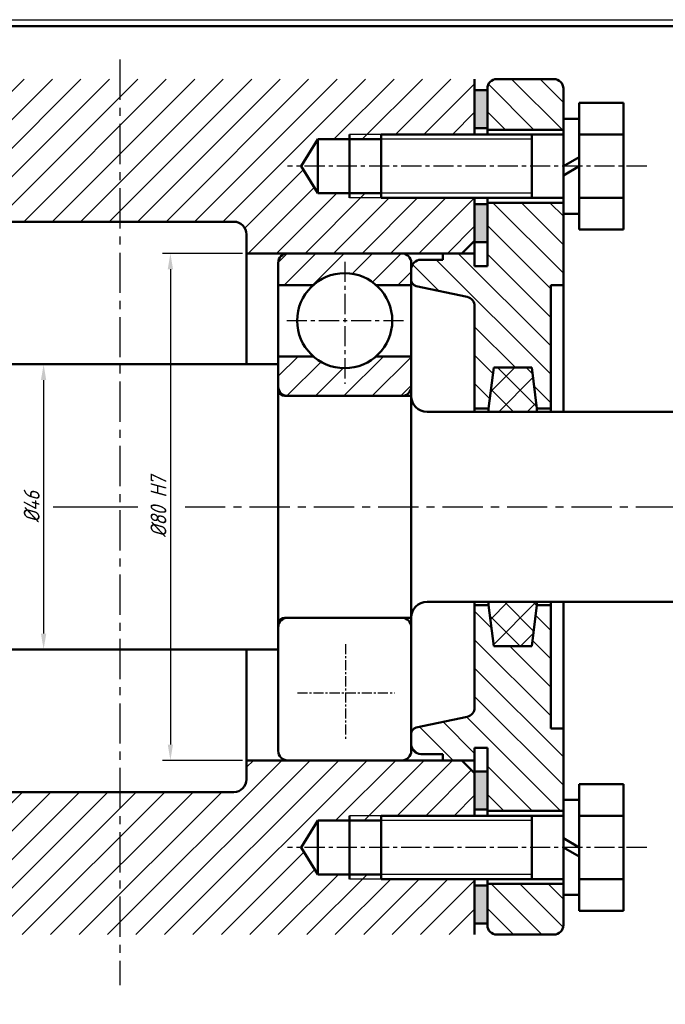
# Model space of a CAD drawing. Header units: millimetres. Extents: x 447509 to 447929, y 307818 to 308115.
# Tile 3 of 4: x 447644 to 447745, y 307960 to 308115. Entities that reach past the tile are written whole.
import ezdxf

# ---------------------------------------------------------------- set-up
doc = ezdxf.new("R2010")
doc.units = ezdxf.units.MM
doc.linetypes.add('CENTER', pattern=[50.8, 31.75, -6.35, 6.35, -6.35])
doc.linetypes.add('CENTERX2', pattern=[101.6, 63.5, -12.7, 12.7, -12.7])
for name, color, linetype, lineweight in [('AM_5', 3, 'Continuous', 25), ('剖面线层', 2, 'Continuous', 25), ('粗实线', 7, 'Continuous', 50), ('粗实线层', 7, 'Continuous', 50), ('细实线', 4, 'Continuous', 25), ('细点画线', 6, 'CENTER', 25)]:
    doc.layers.add(name, color=color, linetype=linetype, lineweight=lineweight)
doc.styles.get("Standard").update_dxf_attribs({"font": 'gbeitc.shx'})
doc.dimstyles.new('ISO-25$0', dxfattribs={"dimtxt": 2.5, "dimasz": 2.5, "dimexe": 1.25, "dimexo": 0.625, "dimtad": 1, "dimtxsty": 'Standard', "dimcen": 2.5, "dimadec": 0, "dimazin": 0, "dimtfac": 1, "dimtmove": 0, "dimatfit": 3, "dimfxl": 1, "dimarcsym": 0})
pattern_1 = [(135, (448023.9572, 307816.3), (-2.245064, -2.245064), [])]

# ---------------------------------------------------------------- blocks, each defined once
blk = doc.blocks.new('*D198')
at = {"layer": 'AM_5', "color": 0, "lineweight": -2, "transparency": 16777216}
for p, q in [((447658.71, 308060.62), (447646.09, 308060.62)), ((447647.34, 308058.12), (447647.34, 308018.12)), ((447658.71, 308015.62), (447646.09, 308015.62))]:
    blk.add_line(p, q, dxfattribs=at)
at = {"layer": 'AM_5', "color": 0, "transparency": 16777216}
for points in [[(447646.92, 308058.12), (447647.76, 308058.12), (447647.34, 308060.62)], [(447646.92, 308018.12), (447647.76, 308018.12), (447647.34, 308015.62)]]:
    blk.add_solid(points, dxfattribs=at)
at = {"layer": 'Defpoints', "color": 0, "transparency": 16777216}
for p in [(447659.34, 308060.62), (447647.34, 308015.62), (447659.34, 308015.62)]:
    blk.add_point(p, dxfattribs=at)
at = {"layer": 'AM_5', "color": 0, "transparency": 16777216, "insert": (447645.46, 308038.12), "char_height": 2.5, "attachment_point": 5, "rotation": 90}
blk.add_mtext('%%C46', dxfattribs=at)
blk = doc.blocks.new('*D200')
at = {"layer": 'AM_5', "color": 0, "lineweight": -2, "transparency": 16777216}
for p, q in [((447678.71, 308078.12), (447666.09, 308078.12)), ((447667.34, 308075.62), (447667.34, 308000.62)), ((447678.71, 307998.12), (447666.09, 307998.12))]:
    blk.add_line(p, q, dxfattribs=at)
at = {"layer": 'AM_5', "color": 0, "transparency": 16777216}
for points in [[(447666.92, 308075.62), (447667.76, 308075.62), (447667.34, 308078.12)], [(447666.92, 308000.62), (447667.76, 308000.62), (447667.34, 307998.12)]]:
    blk.add_solid(points, dxfattribs=at)
at = {"layer": 'Defpoints', "color": 0, "transparency": 16777216}
for p in [(447679.34, 308078.12), (447667.34, 307998.12), (447679.34, 307998.12)]:
    blk.add_point(p, dxfattribs=at)
at = {"layer": 'AM_5', "color": 0, "transparency": 16777216, "insert": (447665.46, 308038.12), "char_height": 2.5, "attachment_point": 5, "rotation": 90}
blk.add_mtext('%%C80{}{\\C2; H7}', dxfattribs=at)

msp = doc.modelspace()

# ---------------------------------------------------------------- hatches: boundary and pattern name
at = {"layer": '剖面线层'}
h = msp.add_hatch(dxfattribs=at)
h.set_pattern_fill('ANSI31', color=256, angle=90)
h.set_pattern_definition(pattern_1)
h.paths.add_polyline_path([(447601.34, 308104.12, 0.414214), (447599.84, 308105.62), (447590.84, 308105.62, 0.414214), (447589.34, 308104.12), (447589.34, 308097.62), (447601.34, 308097.62)])
h.paths.add_polyline_path([(447601.34, 308086.12), (447589.34, 308086.12), (447589.34, 308084.37), (447589.34, 308073.12), (447591.34, 308073.12), (447591.34, 308053.62), (447593.54, 308053.62), (447594.34, 308060.12), (447600.34, 308060.12), (447601.14, 308053.62), (447603.34, 308053.62), (447603.34, 308069.78, -0.354119), (447604.53, 308071.25), (447612.55, 308072.96, 0.354119), (447613.34, 308073.93), (447613.34, 308075.62, 0.414214), (447611.84, 308077.12), (447608.34, 308077.12), (447608.34, 308078.12), (447603.34, 308078.12), (447603.34, 308076.12), (447601.34, 308076.12)])
h.paths.add_polyline_path([(447598.35, 308016.12), (447594.34, 308016.12), (447593.54, 308022.62), (447591.34, 308022.62), (447591.34, 308003.12), (447589.34, 308003.12), (447589.34, 307990.13), (447601.34, 307990.13), (447601.34, 308000.12), (447603.34, 308000.12), (447603.34, 307998.12), (447604.72, 307998.12)])
h.paths.add_polyline_path([(447601.34, 307978.62), (447589.34, 307978.62), (447589.34, 307976.88), (447589.34, 307972.26), (447589.48, 307971.49, 0.291707), (447590.84, 307970.62), (447599.84, 307970.62, 0.414214), (447601.34, 307972.12)])
h.paths.add_polyline_path([(447612.55, 308003.29), (447604.53, 308005, -0.354119), (447603.34, 308006.46), (447603.34, 308022.62), (447601.14, 308022.62), (447600.34, 308016.12), (447598.35, 308016.12), (447604.72, 307998.12), (447608.34, 307998.12), (447608.34, 307999.12), (447611.84, 307999.12, 0.414214), (447613.34, 308000.62), (447613.34, 308002.31, 0.354119)])
h.paths.add_polyline_path([(447729.34, 308104.12, 0.414214), (447727.84, 308105.62), (447718.84, 308105.62, 0.414214), (447717.34, 308104.12), (447717.34, 308097.62), (447729.34, 308097.62), (447729.34, 308099.37)])
h.paths.add_polyline_path([(447729.34, 307978.62), (447717.34, 307978.62), (447717.34, 307972.12, 0.414214), (447718.84, 307970.62), (447727.84, 307970.62, 0.414214), (447729.34, 307972.12)])
h.paths.add_polyline_path([(447729.34, 308003.12), (447727.34, 308003.12), (447727.34, 308022.62), (447725.14, 308022.62), (447724.34, 308016.12), (447718.34, 308016.12), (447717.54, 308022.62), (447715.34, 308022.62), (447715.34, 308006.46, -0.354119), (447714.15, 308005), (447706.13, 308003.29, 0.354119), (447705.34, 308002.31), (447705.34, 308000.62, 0.414214), (447706.84, 307999.12), (447710.34, 307999.12), (447710.34, 307998.12), (447715.34, 307998.12), (447715.34, 308000.12), (447717.34, 308000.12), (447717.34, 307990.13), (447729.34, 307990.13), (447729.34, 307991.88)])
h = msp.add_hatch(dxfattribs=at)
h.set_pattern_fill('ANSI31', color=256)
h.set_pattern_definition([(45, (448023.9572, 307816.3), (-2.245064, 2.245064), [])])
h.paths.add_polyline_path([(447659.34, 308105.62), (447603.34, 308105.62), (447603.34, 308096.87), (447618.09, 308096.87), (447623.09, 308096.87), (447623.09, 308096.12), (447628.09, 308096.12), (447630.72, 308091.87), (447628.09, 308087.62), (447623.09, 308087.62), (447623.09, 308086.87), (447618.09, 308086.87), (447603.34, 308086.87), (447603.34, 308080.12), (447605.34, 308078.12), (447639.34, 308078.12), (447639.34, 308081.12, -0.414214), (447641.34, 308083.12), (447659.34, 308083.12)])
h.paths.add_polyline_path([(447690.59, 308096.12), (447695.59, 308096.12), (447695.59, 308096.87), (447700.59, 308096.87), (447715.34, 308096.87), (447715.34, 308105.62), (447659.34, 308105.62), (447659.34, 308083.12), (447677.34, 308083.12, -0.414214), (447679.34, 308081.12), (447679.34, 308078.12), (447713.34, 308078.12), (447715.34, 308080.12), (447715.34, 308086.87), (447700.59, 308086.87), (447695.59, 308086.87), (447695.59, 308087.62), (447690.59, 308087.62), (447687.96, 308091.87)])
h.paths.add_polyline_path([(447659.34, 307993.12), (447641.34, 307993.12, -0.414214), (447639.34, 307995.12), (447639.34, 307998.12), (447630.18, 307998.12), (447637.28, 307970.62), (447659.34, 307970.62)])
h.paths.add_polyline_path([(447630.18, 307998.12), (447605.34, 307998.12), (447604.89, 307997.67), (447607.82, 307989.38), (447618.09, 307989.38), (447623.09, 307989.38), (447623.09, 307988.63), (447628.09, 307988.63), (447630.72, 307984.38), (447628.09, 307980.13), (447623.09, 307980.13), (447623.09, 307979.38), (447618.09, 307979.38), (447611.37, 307979.38), (447614.47, 307970.62), (447637.28, 307970.62)])
h.paths.add_polyline_path([(447690.59, 307988.63), (447695.59, 307988.63), (447695.59, 307989.38), (447700.59, 307989.38), (447704.35, 307989.38), (447708.79, 307998.12), (447679.34, 307998.12), (447679.34, 307995.12, -0.414214), (447677.34, 307993.12), (447659.34, 307993.12), (447659.34, 307970.62), (447694.84, 307970.62), (447699.28, 307979.38), (447695.59, 307979.38), (447695.59, 307980.13), (447690.59, 307980.13), (447687.96, 307984.38)])
h.paths.add_polyline_path([(447611.37, 307979.38), (447603.34, 307979.38), (447603.34, 307970.62), (447614.47, 307970.62)])
h.paths.add_polyline_path([(447715.34, 307979.38), (447700.59, 307979.38), (447699.28, 307979.38), (447694.84, 307970.62), (447715.34, 307970.62)])
h.paths.add_polyline_path([(447715.34, 307996.12), (447713.34, 307998.12), (447708.79, 307998.12), (447704.35, 307989.38), (447715.34, 307989.38)])
h.paths.add_polyline_path([(447623.09, 308096.87), (447618.09, 308096.87), (447618.09, 308096.12), (447619.34, 308096.12), (447623.09, 308096.12)], flags=17)
h.paths.add_polyline_path([(447623.09, 308087.62), (447619.34, 308087.62), (447618.09, 308087.62), (447618.09, 308086.87), (447623.09, 308086.87)], flags=17)
h.paths.add_polyline_path([(447700.59, 308096.87), (447695.59, 308096.87), (447695.59, 308096.12), (447699.34, 308096.12), (447700.59, 308096.12)], flags=17)
h.paths.add_polyline_path([(447700.59, 308087.62), (447699.34, 308087.62), (447695.59, 308087.62), (447695.59, 308086.87), (447700.59, 308086.87)], flags=17)
h.paths.add_polyline_path([(447700.59, 307989.38), (447695.59, 307989.38), (447695.59, 307988.63), (447699.34, 307988.63), (447700.59, 307988.63)], flags=17)
h.paths.add_polyline_path([(447699.66, 307980.13), (447699.34, 307980.13), (447695.59, 307980.13), (447695.59, 307979.38), (447699.28, 307979.38)], flags=17)
h.paths.add_polyline_path([(447623.09, 307980.13), (447619.34, 307980.13), (447618.09, 307980.13), (447618.09, 307979.38), (447623.09, 307979.38)], flags=17)
h.paths.add_polyline_path([(447623.09, 307989.38), (447618.09, 307989.38), (447618.09, 307988.63), (447619.34, 307988.63), (447623.09, 307988.63)], flags=17)
h = msp.add_hatch(dxfattribs=at)
h.set_pattern_fill('ANSI31', color=256, angle=90)
h.set_pattern_definition(pattern_1)
h.paths.add_polyline_path([(447727.34, 308073.12), (447729.34, 308073.12), (447729.34, 308086.12), (447717.34, 308086.12), (447717.34, 308076.12), (447715.34, 308076.12), (447715.34, 308078.12), (447710.34, 308078.12), (447710.34, 308077.12), (447706.84, 308077.12, 0.414214), (447705.34, 308075.62), (447705.34, 308073.93, 0.354119), (447706.13, 308072.96), (447714.15, 308071.25, -0.354119), (447715.34, 308069.78), (447715.34, 308053.62), (447717.54, 308053.62), (447718.34, 308060.12), (447724.34, 308060.12), (447725.14, 308053.62), (447727.34, 308053.62)])
h = msp.add_hatch(dxfattribs=at)
h.set_pattern_fill('ANSI31', color=256)
h.set_pattern_definition([(45, (448007.6723, 307816.3), (-2.245064, 2.245064), [])])
h.paths.add_polyline_path([(447684.34, 308076.62, -0.414214), (447685.84, 308078.12), (447703.84, 308078.12, -0.414214), (447705.34, 308076.62), (447705.34, 308073.12), (447699.8, 308073.12, 0.377964), (447689.88, 308073.12), (447684.34, 308073.12)])
h.paths.add_polyline_path([(447699.8, 308061.87), (447705.34, 308061.87), (447705.34, 308057.12, -0.414214), (447703.84, 308055.62), (447685.84, 308055.62, -0.414214), (447684.34, 308057.12), (447684.34, 308060.62), (447684.34, 308061.87), (447689.88, 308061.87, 0.377964)])
h = msp.add_hatch(dxfattribs=at)
h.set_pattern_fill('ANSI37', color=256, angle=90)
h.set_pattern_definition([(135, (448007.6723, 307816.3), (-2.245064, -2.245064), []), (225, (448007.6723, 307816.3), (2.245064, -2.245064), [])])
h.paths.add_polyline_path([(447600.34, 308060.12), (447594.34, 308060.12), (447593.54, 308053.62), (447593.54, 308053.12), (447601.14, 308053.12), (447601.14, 308053.62)])
h.paths.add_polyline_path([(447593.54, 308023.12), (447593.54, 308022.62), (447594.34, 308016.12), (447600.34, 308016.12), (447601.14, 308022.62), (447601.14, 308023.12)])
h.paths.add_polyline_path([(447724.34, 308060.12), (447718.34, 308060.12), (447717.54, 308053.62), (447717.54, 308053.12), (447725.14, 308053.12), (447725.14, 308053.62)])
h.paths.add_polyline_path([(447725.14, 308022.62), (447725.14, 308023.12), (447717.54, 308023.12), (447717.54, 308022.62), (447718.34, 308016.12), (447724.34, 308016.12)])
at = {"layer": '粗实线层'}
h = msp.add_hatch(color=256, dxfattribs=at)
h.dxf.hatch_style = 1
h.paths.add_polyline_path([(447603.34, 308103.87), (447601.34, 308103.87), (447601.34, 308097.87), (447603.34, 308097.87)])
h.paths.add_polyline_path([(447603.34, 308085.87), (447601.34, 308085.87), (447601.34, 308079.87), (447603.34, 308079.87)])
h.paths.add_polyline_path([(447717.34, 308103.87), (447715.34, 308103.87), (447715.34, 308097.87), (447717.34, 308097.87)])
h.paths.add_polyline_path([(447717.34, 308085.87), (447715.34, 308085.87), (447715.34, 308079.87), (447717.34, 308079.87)])
h.paths.add_polyline_path([(447603.34, 307996.37), (447601.34, 307996.37), (447601.34, 307990.37), (447603.34, 307990.37)])
h.paths.add_polyline_path([(447603.34, 307978.37), (447601.34, 307978.37), (447601.34, 307972.37), (447603.34, 307972.37)])
h.paths.add_polyline_path([(447717.34, 307996.37), (447715.34, 307996.37), (447715.34, 307990.37), (447717.34, 307990.37)])
h.paths.add_polyline_path([(447717.34, 307978.37), (447715.34, 307978.37), (447715.34, 307972.37), (447717.34, 307972.37)])
h = msp.add_hatch(color=256, dxfattribs=at)
h.dxf.hatch_style = 1
h.paths.add_polyline_path([(447603.34, 307972.37), (447601.34, 307972.37), (447601.34, 307978.37), (447603.34, 307978.37)])
h.paths.add_polyline_path([(447603.34, 307990.37), (447601.34, 307990.37), (447601.34, 307996.37), (447603.34, 307996.37)])
h.paths.add_polyline_path([(447717.34, 307972.37), (447715.34, 307972.37), (447715.34, 307978.37), (447717.34, 307978.37)])
h.paths.add_polyline_path([(447717.34, 307990.37), (447715.34, 307990.37), (447715.34, 307996.37), (447717.34, 307996.37)])
h.paths.add_polyline_path([(447603.34, 308079.87), (447601.34, 308079.87), (447601.34, 308085.87), (447603.34, 308085.87)])
h.paths.add_polyline_path([(447603.34, 308097.87), (447601.34, 308097.87), (447601.34, 308103.87), (447603.34, 308103.87)])
h.paths.add_polyline_path([(447717.34, 308079.87), (447715.34, 308079.87), (447715.34, 308085.87), (447717.34, 308085.87)])
h.paths.add_polyline_path([(447717.34, 308097.87), (447715.34, 308097.87), (447715.34, 308103.87), (447717.34, 308103.87)])

# ---------------------------------------------------------------- linework, layer by layer
at = {"color": 7, "linetype": 'Continuous', "lineweight": 50}
for p, q in [((447727.84, 308105.62), (447718.84, 308105.62)), ((447717.34, 308104.12), (447717.34, 308096.87)), ((447729.34, 308096.87), (447729.34, 308104.12)), ((447717.34, 308096.87), (447729.34, 308096.87)), ((447717.34, 308096.87), (447717.34, 308096.87)), ((447729.34, 308086.87), (447729.34, 308096.87)), ((447729.34, 308086.87), (447717.34, 308086.87)), ((447717.34, 308086.87), (447717.34, 308076.12)), ((447729.34, 308073.12), (447729.34, 308086.87)), ((447703.84, 308078.12), (447685.84, 308078.12)), ((447715.34, 308078.12), (447710.34, 308078.12)), ((447710.34, 308078.12), (447710.34, 308077.12)), ((447715.34, 308076.12), (447715.34, 308078.12)), ((447684.34, 308076.62), (447684.34, 308073.12)), ((447705.34, 308073.12), (447705.34, 308076.62)), ((447710.34, 308077.12), (447706.84, 308077.12)), ((447717.34, 308076.12), (447715.34, 308076.12)), ((447705.34, 308075.62), (447705.34, 308073.93)), ((447684.34, 308061.87), (447684.34, 308073.12)), ((447689.88, 308073.12), (447684.34, 308073.12)), ((447684.34, 308061.87), (447684.34, 308073.12)), ((447705.34, 308073.12), (447699.8, 308073.12)), ((447705.34, 308061.87), (447705.34, 308073.12)), ((447706.13, 308072.96), (447714.15, 308071.25)), ((447727.34, 308073.12), (447729.34, 308073.12)), ((447727.34, 308053.62), (447727.34, 308073.12)), ((447729.34, 308053.12), (447729.34, 308073.12)), ((447715.34, 308069.78), (447715.34, 308053.62)), ((447684.34, 308061.87), (447684.34, 308057.12)), ((447684.34, 308061.87), (447689.88, 308061.87)), ((447699.8, 308061.87), (447705.34, 308061.87)), ((447705.34, 308057.12), (447705.34, 308061.87)), ((447684.34, 308060.62), (447634.34, 308060.62)), ((447684.34, 308056.62), (447684.34, 308060.62)), ((447718.34, 308060.12), (447717.54, 308053.62)), ((447724.34, 308060.12), (447718.34, 308060.12)), ((447725.14, 308053.62), (447724.34, 308060.12)), ((447705.34, 308057.12), (447705.34, 308055.62)), ((447705.34, 308055.62), (447685.34, 308055.62)), ((447685.84, 308055.62), (447703.84, 308055.62)), ((447763.34, 308053.12), (447707.84, 308053.12)), ((447715.34, 308053.12), (447715.34, 308053.62)), ((447715.34, 308053.62), (447717.54, 308053.62)), ((447717.54, 308053.62), (447717.54, 308053.12)), ((447717.54, 308053.12), (447725.14, 308053.12)), ((447725.14, 308053.12), (447725.14, 308053.62)), ((447725.14, 308053.62), (447727.34, 308053.62)), ((447727.34, 308053.12), (447727.34, 308053.62)), ((447707.84, 308023.12), (447763.34, 308023.12)), ((447715.34, 308022.62), (447715.34, 308023.12)), ((447725.14, 308023.12), (447717.54, 308023.12)), ((447717.54, 308023.12), (447717.54, 308022.62)), ((447725.14, 308022.62), (447725.14, 308023.12)), ((447727.34, 308022.62), (447727.34, 308023.12)), ((447729.34, 308003.12), (447729.34, 308023.12)), ((447715.34, 308022.62), (447715.34, 308006.46)), ((447717.54, 308022.62), (447715.34, 308022.62)), ((447717.54, 308022.62), (447718.34, 308016.12)), ((447724.34, 308016.12), (447725.14, 308022.62)), ((447727.34, 308022.62), (447725.14, 308022.62)), ((447727.34, 308003.12), (447727.34, 308022.62)), ((447685.34, 308020.62), (447705.34, 308020.62)), ((447703.84, 308020.62), (447685.84, 308020.62)), ((447705.34, 308020.62), (447705.34, 308019.12)), ((447684.34, 308015.62), (447684.34, 308019.62)), ((447684.34, 308019.12), (447684.34, 308014.37)), ((447705.34, 308014.37), (447705.34, 308019.12)), ((447634.34, 308015.62), (447684.34, 308015.62)), ((447718.34, 308016.12), (447724.34, 308016.12)), ((447684.34, 308003.12), (447684.34, 308014.37)), ((447705.34, 308003.12), (447705.34, 308014.37)), ((447714.15, 308005), (447706.13, 308003.29)), ((447684.34, 308003.12), (447684.34, 307999.62)), ((447705.34, 307999.62), (447705.34, 308003.12)), ((447729.34, 308003.12), (447727.34, 308003.12)), ((447729.34, 307989.37), (447729.34, 308003.12)), ((447729.34, 308003.12), (447729.34, 307989.37)), ((447705.34, 308002.31), (447705.34, 308000.62)), ((447715.34, 308000.12), (447717.34, 308000.12)), ((447715.34, 307998.12), (447715.34, 308000.12)), ((447717.34, 308000.12), (447717.34, 307989.37)), ((447717.34, 307989.37), (447717.34, 308000.12)), ((447685.84, 307998.12), (447703.84, 307998.12)), ((447706.84, 307999.12), (447710.34, 307999.12)), ((447710.34, 307999.12), (447710.34, 307998.12)), ((447710.34, 307998.12), (447715.34, 307998.12)), ((447717.34, 307989.37), (447729.34, 307989.37)), ((447729.34, 307989.37), (447717.34, 307989.37)), ((447729.34, 307979.37), (447729.34, 307989.37)), ((447729.34, 307989.37), (447729.34, 307979.37)), ((447717.34, 307979.37), (447717.34, 307979.38)), ((447717.34, 307979.38), (447717.34, 307979.37)), ((447729.34, 307979.37), (447717.34, 307979.37)), ((447717.34, 307979.37), (447717.34, 307972.12)), ((447717.34, 307979.37), (447729.34, 307979.37)), ((447717.34, 307972.12), (447717.34, 307979.37)), ((447729.34, 307972.12), (447729.34, 307979.37)), ((447729.34, 307979.37), (447729.34, 307972.12)), ((447718.84, 307970.62), (447727.84, 307970.62))]:
    msp.add_line(p, q, dxfattribs=at)
for centre, radius, start, end in [((447718.84, 308104.12), 1.5, 90, 180), ((447727.84, 308104.12), 1.5, 0, 90), ((447685.84, 308076.62), 1.5, 90, 180), ((447703.84, 308076.62), 1.5, 0, 90), ((447706.84, 308075.62), 1.5, 90, 180), ((447706.34, 308073.93), 1, 180, 258), ((447713.84, 308069.78), 1.5, 0, 78), ((447685.84, 308057.12), 1.5, 180, 270), ((447703.84, 308057.12), 1.5, 270, 0), ((447685.34, 308056.62), 1, 180, 270), ((447707.84, 308055.62), 2.5, 180, 270), ((447707.84, 308020.62), 2.5, 90, 180), ((447685.84, 308019.12), 1.5, 90, 180), ((447685.34, 308019.62), 1, 90, 180), ((447703.84, 308019.12), 1.5, 0, 90), ((447713.84, 308006.46), 1.5, 282, 0), ((447706.34, 308002.31), 1, 102, 180), ((447685.84, 307999.62), 1.5, 180, 270), ((447703.84, 307999.62), 1.5, 270, 0), ((447706.84, 308000.62), 1.5, 180, 270), ((447718.84, 307972.12), 1.5, 180, 270), ((447727.84, 307972.12), 1.5, 270, 0)]:
    msp.add_arc(centre, radius, start, end, dxfattribs=at)
at = {"layer": '粗实线'}
for p, q in [((447731.84, 308101.87), (447731.84, 308081.87)), ((447738.84, 308101.87), (447731.84, 308101.87)), ((447731.84, 308101.87), (447731.84, 308081.87)), ((447738.84, 308091.87), (447738.84, 308101.87)), ((447738.84, 308101.87), (447738.84, 308099.45)), ((447729.34, 308099.37), (447729.34, 308084.37)), ((447731.84, 308099.37), (447729.34, 308099.37)), ((447731.84, 308084.37), (447731.84, 308099.37)), ((447738.84, 308099.45), (447738.84, 308084.45)), ((447738.84, 308099.37), (447738.84, 308084.37)), ((447729.34, 308097.62), (447717.34, 308097.62)), ((447729.34, 308096.87), (447729.34, 308097.62)), ((447731.84, 308098.01), (447731.84, 308098.96)), ((447731.84, 308091.87), (447731.84, 308098.01)), ((447687.96, 308091.87), (447690.59, 308096.12)), ((447690.59, 308087.62), (447690.59, 308096.12)), ((447690.59, 308096.12), (447690.59, 308087.62)), ((447699.34, 308096.12), (447690.59, 308096.12)), ((447695.59, 308096.87), (447695.59, 308086.87)), ((447700.59, 308096.12), (447699.34, 308096.12)), ((447729.34, 308096.87), (447700.59, 308096.87)), ((447700.59, 308096.87), (447700.59, 308086.87)), ((447724.34, 308096.87), (447724.34, 308086.87)), ((447738.84, 308096.87), (447731.84, 308096.87)), ((447729.34, 308091.87), (447731.84, 308093.32)), ((447731.84, 308093.32), (447731.84, 308091.87)), ((447731.84, 308093.32), (447731.84, 308091.87)), ((447690.59, 308087.62), (447687.96, 308091.87)), ((447729.34, 308091.87), (447729.34, 308091.87)), ((447729.34, 308091.87), (447729.34, 308090.39)), ((447731.84, 308091.87), (447729.34, 308090.39)), ((447731.84, 308085.74), (447731.84, 308091.87)), ((447738.84, 308081.87), (447738.84, 308091.87)), ((447699.34, 308087.62), (447690.59, 308087.62)), ((447700.59, 308087.62), (447699.34, 308087.62)), ((447729.34, 308086.87), (447700.59, 308086.87)), ((447729.34, 308086.87), (447729.34, 308086.12)), ((447738.84, 308086.87), (447731.84, 308086.87)), ((447729.34, 308086.12), (447717.34, 308086.12)), ((447729.34, 308085.87), (447729.34, 308085.17)), ((447731.84, 308084.79), (447731.84, 308085.74)), ((447729.34, 308084.37), (447731.84, 308084.37)), ((447641.34, 308083.12), (447659.34, 308083.12)), ((447677.34, 308083.12), (447659.34, 308083.12)), ((447679.34, 308078.12), (447679.34, 308081.12)), ((447731.84, 308081.87), (447738.84, 308081.87)), ((447713.34, 308078.12), (447715.34, 308080.12)), ((447715.34, 308080.12), (447715.34, 308078.12)), ((447715.34, 308078.12), (447679.34, 308078.12)), ((447679.34, 308078.12), (447679.34, 308060.62)), ((447684.34, 308060.62), (447684.34, 308015.62)), ((447705.34, 308055.62), (447705.34, 308020.62)), ((447679.34, 307998.12), (447679.34, 308015.62)), ((447715.34, 307998.12), (447679.34, 307998.12)), ((447679.34, 307998.12), (447679.34, 307995.12)), ((447713.34, 307998.12), (447715.34, 307996.12)), ((447715.34, 307996.12), (447715.34, 307998.12)), ((447731.84, 307974.38), (447731.84, 307994.38)), ((447731.84, 307974.38), (447731.84, 307994.38)), ((447731.84, 307994.38), (447738.84, 307994.38)), ((447738.84, 307994.38), (447738.84, 307984.38)), ((447641.34, 307993.12), (447659.34, 307993.12)), ((447677.34, 307993.12), (447659.34, 307993.12)), ((447729.34, 307991.88), (447731.84, 307991.88)), ((447729.34, 307976.88), (447729.34, 307991.88)), ((447731.84, 307991.88), (447731.84, 307976.88)), ((447738.84, 307976.88), (447738.84, 307991.88)), ((447738.84, 307976.8), (447738.84, 307991.8)), ((447729.34, 307990.37), (447729.34, 307991.08)), ((447731.84, 307991.46), (447731.84, 307990.51)), ((447731.84, 307990.51), (447731.84, 307984.38)), ((447695.59, 307979.38), (447695.59, 307989.38)), ((447700.59, 307979.38), (447700.59, 307989.38)), ((447729.34, 307989.38), (447700.59, 307989.38)), ((447729.34, 307990.13), (447717.34, 307990.13)), ((447724.34, 307979.38), (447724.34, 307989.38)), ((447729.34, 307989.38), (447729.34, 307990.13)), ((447738.84, 307989.38), (447731.84, 307989.38)), ((447690.59, 307988.63), (447687.96, 307984.38)), ((447690.59, 307988.63), (447690.59, 307980.13)), ((447690.59, 307980.13), (447690.59, 307988.63)), ((447699.34, 307988.63), (447690.59, 307988.63)), ((447700.59, 307988.63), (447699.34, 307988.63)), ((447729.34, 307984.37), (447729.34, 307985.85)), ((447731.84, 307984.38), (447729.34, 307985.85)), ((447687.96, 307984.38), (447690.59, 307980.13)), ((447729.34, 307984.37), (447729.34, 307984.37)), ((447729.34, 307984.37), (447731.84, 307982.93)), ((447731.84, 307984.38), (447731.84, 307978.24)), ((447731.84, 307982.93), (447731.84, 307984.38)), ((447731.84, 307982.93), (447731.84, 307984.38)), ((447738.84, 307984.38), (447738.84, 307974.38)), ((447699.34, 307980.13), (447690.59, 307980.13)), ((447700.59, 307980.13), (447699.34, 307980.13)), ((447729.34, 307979.38), (447700.59, 307979.38)), ((447729.34, 307979.37), (447729.34, 307978.62)), ((447738.84, 307979.38), (447731.84, 307979.38)), ((447729.34, 307978.62), (447717.34, 307978.62)), ((447731.84, 307978.24), (447731.84, 307977.29)), ((447731.84, 307976.88), (447729.34, 307976.88)), ((447738.84, 307974.38), (447738.84, 307976.8)), ((447738.84, 307974.38), (447731.84, 307974.38))]:
    msp.add_line(p, q, dxfattribs=at)
msp.add_lwpolyline([(447510.06, 308114), (447928.06, 308114), (447928.06, 307819), (447510.06, 307819)], close=True, dxfattribs=at)
msp.add_circle((447694.84, 308067.5), 7.5, dxfattribs=at)
for centre, start, end in [((447677.34, 308081.12), 0, 90), ((447677.34, 307995.12), 270, 0)]:
    msp.add_arc(centre, 2, start, end, dxfattribs=at)
at = {"layer": '粗实线层'}
for p, q in [((447715.34, 308096.87), (447715.34, 308105.62)), ((447717.34, 308103.87), (447715.34, 308103.87)), ((447717.34, 308097.87), (447715.34, 308097.87)), ((447715.34, 308079.87), (447715.34, 308086.87)), ((447717.34, 308085.87), (447715.34, 308085.87)), ((447717.34, 308079.87), (447715.34, 308079.87)), ((447715.34, 307996.37), (447715.34, 307989.38)), ((447717.34, 307996.37), (447715.34, 307996.37)), ((447715.34, 307996.37), (447715.34, 307989.38)), ((447717.34, 307990.37), (447715.34, 307990.37)), ((447717.34, 307990.37), (447715.34, 307990.37)), ((447715.34, 307979.38), (447715.34, 307970.62)), ((447715.34, 307979.38), (447715.34, 307970.62)), ((447717.34, 307978.37), (447715.34, 307978.37)), ((447717.34, 307978.37), (447715.34, 307978.37)), ((447717.34, 307972.37), (447715.34, 307972.37))]:
    msp.add_line(p, q, dxfattribs=at)
at = {"layer": '细实线'}
for p, q in [((447700.59, 308096.87), (447695.59, 308096.87)), ((447724.34, 308096.12), (447700.59, 308096.12)), ((447700.59, 308086.87), (447695.59, 308086.87)), ((447724.34, 308087.62), (447700.59, 308087.62)), ((447709.34, 308086.79), (447709.26, 308086.87)), ((447700.59, 307989.38), (447695.59, 307989.38)), ((447709.34, 307989.46), (447709.26, 307989.38)), ((447724.34, 307988.63), (447700.59, 307988.63)), ((447700.59, 307979.38), (447695.59, 307979.38)), ((447724.34, 307980.13), (447700.59, 307980.13))]:
    msp.add_line(p, q, dxfattribs=at)
msp.add_lwpolyline([(447509.06, 308115), (447929.06, 308115), (447929.06, 307818), (447509.06, 307818)], close=True, dxfattribs=at)
at = {"layer": '细点画线', "linetype": 'CENTERX2', "ltscale": 0.1}
for p, q in [((447659.34, 308108.71), (447659.34, 307962.66)), ((447669.65, 308038.12), (447749.07, 308038.12))]:
    msp.add_line(p, q, dxfattribs=at)
at = {"layer": '细点画线', "ltscale": 0.1}
for p, q in [((447742.49, 308091.87), (447685.79, 308091.87)), ((447742.49, 307984.38), (447685.79, 307984.38))]:
    msp.add_line(p, q, dxfattribs=at)
at = {"layer": '细点画线', "linetype": 'CENTER', "ltscale": 0.1}
for p, q in [((447694.84, 308076.81), (447694.84, 308057.55)), ((447704.11, 308067.5), (447685.38, 308067.5))]:
    msp.add_line(p, q, dxfattribs=at)
at = {"layer": '细点画线'}
msp.add_line((447648.85, 308038.12), (447662.21, 308038.12), dxfattribs=at)
at = {"layer": '细点画线', "ltscale": 0.05}
for p, q in [((447694.96, 308016.46), (447694.96, 308001.48)), ((447687.38, 308008.75), (447702.72, 308008.75))]:
    msp.add_line(p, q, dxfattribs=at)

# ---------------------------------------------------------------- dimensions: what is measured, and where the dimension line sits
at = {"layer": 'AM_5'}
for base, p1, p2, text, override, picture, middle in [((447667.34, 307998.12), (447679.34, 308078.12), (447679.34, 307998.12), '%%C<>{}{\\C2; H7}', {"dimdec": 0, "dimpost": '', "dimtp": 0, "dimtm": 0, "dimtdec": 3, "dimtzin": 0}, '*D200', (447665.46, 308038.12)), ((447647.34, 308015.62), (447659.34, 308060.62), (447659.34, 308015.62), '%%C46', {"dimdec": 0, "dimpost": '', "dimtzin": 0}, '*D198', (447645.46, 308038.12))]:
    dim = msp.add_linear_dim(base=base, p1=p1, p2=p2, angle=90, text=text, dimstyle='ISO-25$0', override=override, dxfattribs=at)
    dim.commit()
    dim.dimension.update_dxf_attribs({"geometry": picture, "text_midpoint": middle})

doc.saveas('drawing.dxf')
